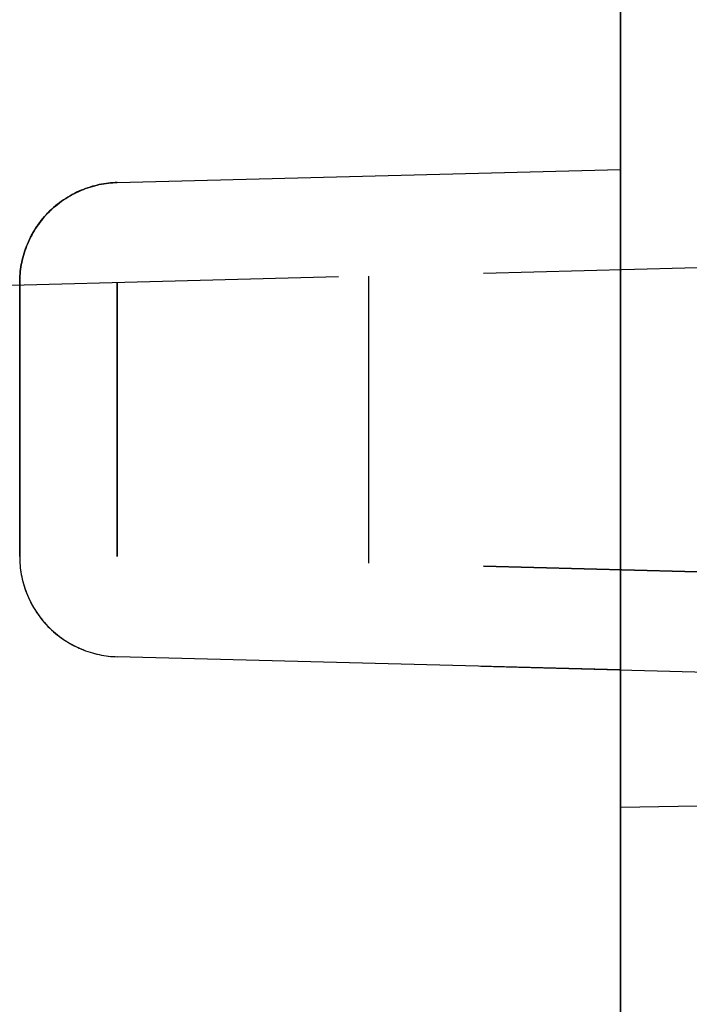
# Model space of a CAD drawing. Header units: millimetres. Extents: x -15 to 7, y 1 to 148.
# Tile 107 of 256: x -10.85 to -7.5, y 20.83 to 25.75. Entities that reach past the tile are written whole.
import ezdxf

# ---------------------------------------------------------------- set-up
doc = ezdxf.new("R2010")
doc.units = ezdxf.units.MM
doc.header["$MEASUREMENT"] = 0
doc.layers.add('Default', color=7, linetype='Continuous', true_color=0x000000)

msp = doc.modelspace()

# ---------------------------------------------------------------- linework, layer by layer
at = {"layer": 'Default', "color": 254, "true_color": 0xcad1ee}
for points in [[(-7.845, 139.9844), (-7.845, 12.8793)], [(-7.845, 8.202), (-7.845, 103.3467)], [(-7.845, 69.827), (-7.845, 8.2414)], [(-10.3581, 24.9351), (-7.845, 25.0009)], [(-10.845, 24.4352), (-10.8449, 24.4462), (-10.8445, 24.4572), (-10.8439, 24.4683), (-10.843, 24.4795), (-10.8419, 24.4908), (-10.8405, 24.5021), (-10.8388, 24.5135), (-10.8369, 24.5249), (-10.8347, 24.5364), (-10.8322, 24.5478), (-10.8294, 24.5593), (-10.8263, 24.5708), (-10.8229, 24.5823), (-10.8192, 24.5938), (-10.8152, 24.6052), (-10.8109, 24.6166), (-10.8064, 24.6279), (-10.8015, 24.6392), (-10.7963, 24.6504), (-10.7908, 24.6615), (-10.7851, 24.6726), (-10.779, 24.6835), (-10.7727, 24.6943), (-10.766, 24.7049), (-10.7591, 24.7154), (-10.7519, 24.7258), (-10.7444, 24.736), (-10.7367, 24.746), (-10.7287, 24.7558), (-10.7204, 24.7655), (-10.7119, 24.7749), (-10.7032, 24.7841), (-10.6942, 24.7931), (-10.685, 24.8019), (-10.6756, 24.8104), (-10.6659, 24.8186), (-10.6561, 24.8266), (-10.6461, 24.8344), (-10.636, 24.8418), (-10.6256, 24.849), (-10.6151, 24.856), (-10.6045, 24.8626), (-10.5938, 24.8689), (-10.5829, 24.875), (-10.5719, 24.8808), (-10.5609, 24.8862), (-10.5497, 24.8914), (-10.5385, 24.8963), (-10.5272, 24.9008), (-10.5159, 24.9051), (-10.5045, 24.9091), (-10.4931, 24.9128), (-10.4817, 24.9162), (-10.4703, 24.9193), (-10.4589, 24.9221), (-10.4475, 24.9246), (-10.4362, 24.9268), (-10.4249, 24.9288), (-10.4136, 24.9305), (-10.4023, 24.9319), (-10.3912, 24.9331), (-10.3801, 24.934), (-10.369, 24.9346), (-10.3581, 24.9351)], [(-10.3581, 24.9351), (-10.369, 24.9346), (-10.3801, 24.934), (-10.3912, 24.9331), (-10.4023, 24.9319), (-10.4136, 24.9305), (-10.4249, 24.9288), (-10.4362, 24.9268), (-10.4475, 24.9246), (-10.4589, 24.9221), (-10.4703, 24.9193), (-10.4817, 24.9162), (-10.4931, 24.9128), (-10.5045, 24.9091), (-10.5159, 24.9051), (-10.5272, 24.9008), (-10.5385, 24.8963), (-10.5497, 24.8914), (-10.5609, 24.8862), (-10.5719, 24.8808), (-10.5829, 24.875), (-10.5938, 24.8689), (-10.6045, 24.8626), (-10.6151, 24.856), (-10.6256, 24.849), (-10.636, 24.8418), (-10.6461, 24.8344), (-10.6561, 24.8266), (-10.6659, 24.8186), (-10.6756, 24.8104), (-10.685, 24.8019), (-10.6942, 24.7931), (-10.7032, 24.7841), (-10.7119, 24.7749), (-10.7204, 24.7655), (-10.7287, 24.7558), (-10.7367, 24.746), (-10.7444, 24.736), (-10.7519, 24.7258), (-10.7591, 24.7154), (-10.766, 24.7049), (-10.7727, 24.6943), (-10.779, 24.6835), (-10.7851, 24.6726), (-10.7908, 24.6615), (-10.7963, 24.6504), (-10.8015, 24.6392), (-10.8064, 24.6279), (-10.8109, 24.6166), (-10.8152, 24.6052), (-10.8192, 24.5938), (-10.8229, 24.5823), (-10.8263, 24.5708), (-10.8294, 24.5593), (-10.8322, 24.5478), (-10.8347, 24.5364), (-10.8369, 24.5249), (-10.8388, 24.5135), (-10.8405, 24.5021), (-10.8419, 24.4908), (-10.843, 24.4795), (-10.8439, 24.4683), (-10.8445, 24.4572), (-10.8449, 24.4462), (-10.845, 24.4352)], [(-10.845, 24.4352), (-10.8449, 24.4461), (-10.8445, 24.4571), (-10.8439, 24.4682), (-10.8431, 24.4793), (-10.8419, 24.4905), (-10.8405, 24.5018), (-10.8389, 24.5131), (-10.837, 24.5245), (-10.8348, 24.5359), (-10.8323, 24.5473), (-10.8295, 24.5588), (-10.8264, 24.5702), (-10.8231, 24.5817), (-10.8194, 24.5931), (-10.8155, 24.6045), (-10.8112, 24.6159), (-10.8067, 24.6272), (-10.8018, 24.6384), (-10.7967, 24.6496), (-10.7913, 24.6607), (-10.7855, 24.6717), (-10.7795, 24.6826), (-10.7732, 24.6934), (-10.7666, 24.7041), (-10.7597, 24.7146), (-10.7525, 24.725), (-10.7451, 24.7352), (-10.7373, 24.7452), (-10.7294, 24.755), (-10.7211, 24.7647), (-10.7126, 24.7741), (-10.7039, 24.7833), (-10.6949, 24.7923), (-10.6858, 24.8011), (-10.6764, 24.8097), (-10.6667, 24.8179), (-10.6569, 24.826), (-10.647, 24.8337), (-10.6368, 24.8413), (-10.6265, 24.8485), (-10.616, 24.8554), (-10.6053, 24.8621), (-10.5946, 24.8685), (-10.5837, 24.8746), (-10.5727, 24.8804), (-10.5616, 24.8859), (-10.5505, 24.8911), (-10.5392, 24.896), (-10.5279, 24.9006), (-10.5166, 24.9049), (-10.5052, 24.9089), (-10.4937, 24.9126), (-10.4823, 24.916), (-10.4708, 24.9191), (-10.4594, 24.922), (-10.448, 24.9245), (-10.4366, 24.9268), (-10.4252, 24.9288), (-10.4138, 24.9305), (-10.4026, 24.9319), (-10.3913, 24.9331), (-10.3802, 24.934), (-10.3691, 24.9346), (-10.3581, 24.9351)], [(-7.845, 24.501), (-7.845, 23.0007)], [(-7.845, 23.0007), (-7.845, 24.501)], [(-9.1015, 23.0336), (-9.1015, 24.4681)], [(-9.1015, 23.0336), (-9.1015, 24.4681)], [(-10.845, 24.4352), (-10.845, 23.0665)], [(-10.845, 23.0665), (-10.845, 24.4352)], [(-10.845, 24.4352), (-10.845, 23.0665)], [(-10.845, 24.4352), (-10.845, 23.0665)], [(-10.3581, 24.4352), (-10.3581, 23.0665)], [(-10.3581, 23.0665), (-10.3581, 24.4352)], [(-10.845, 23.0665), (-10.8449, 23.0555), (-10.8445, 23.0445), (-10.8439, 23.0334), (-10.843, 23.0222), (-10.8419, 23.0109), (-10.8405, 22.9996), (-10.8388, 22.9882), (-10.8369, 22.9768), (-10.8347, 22.9653), (-10.8322, 22.9539), (-10.8294, 22.9424), (-10.8263, 22.9309), (-10.8229, 22.9194), (-10.8192, 22.908), (-10.8152, 22.8965), (-10.8109, 22.8851), (-10.8064, 22.8738), (-10.8015, 22.8625), (-10.7963, 22.8513), (-10.7908, 22.8402), (-10.7851, 22.8292), (-10.779, 22.8182), (-10.7727, 22.8075), (-10.766, 22.7968), (-10.7591, 22.7863), (-10.7519, 22.7759), (-10.7444, 22.7657), (-10.7367, 22.7557), (-10.7287, 22.7459), (-10.7204, 22.7362), (-10.7119, 22.7268), (-10.7032, 22.7176), (-10.6942, 22.7086), (-10.685, 22.6999), (-10.6756, 22.6913), (-10.6659, 22.6831), (-10.6561, 22.6751), (-10.6461, 22.6673), (-10.636, 22.6599), (-10.6256, 22.6527), (-10.6151, 22.6458), (-10.6045, 22.6391), (-10.5938, 22.6328), (-10.5829, 22.6267), (-10.5719, 22.621), (-10.5609, 22.6155), (-10.5497, 22.6103), (-10.5385, 22.6055), (-10.5272, 22.6009), (-10.5159, 22.5966), (-10.5045, 22.5926), (-10.4931, 22.5889), (-10.4817, 22.5856), (-10.4703, 22.5825), (-10.4589, 22.5796), (-10.4475, 22.5771), (-10.4362, 22.5749), (-10.4249, 22.5729), (-10.4136, 22.5712), (-10.4023, 22.5698), (-10.3912, 22.5686), (-10.3801, 22.5677), (-10.369, 22.5671), (-10.3581, 22.5667)], [(-10.845, 23.0665), (-10.8449, 23.0555), (-10.8445, 23.0445), (-10.8439, 23.0334), (-10.843, 23.0222), (-10.8419, 23.0109), (-10.8405, 22.9996), (-10.8388, 22.9882), (-10.8369, 22.9768), (-10.8347, 22.9653), (-10.8322, 22.9539), (-10.8294, 22.9424), (-10.8263, 22.9309), (-10.8229, 22.9194), (-10.8192, 22.908), (-10.8152, 22.8965), (-10.8109, 22.8851), (-10.8064, 22.8738), (-10.8015, 22.8625), (-10.7963, 22.8513), (-10.7908, 22.8402), (-10.7851, 22.8292), (-10.779, 22.8182), (-10.7727, 22.8075), (-10.766, 22.7968), (-10.7591, 22.7863), (-10.7519, 22.7759), (-10.7444, 22.7657), (-10.7367, 22.7557), (-10.7287, 22.7459), (-10.7204, 22.7362), (-10.7119, 22.7268), (-10.7032, 22.7176), (-10.6942, 22.7086), (-10.685, 22.6999), (-10.6756, 22.6913), (-10.6659, 22.6831), (-10.6561, 22.6751), (-10.6461, 22.6673), (-10.636, 22.6599), (-10.6256, 22.6527), (-10.6151, 22.6458), (-10.6045, 22.6391), (-10.5938, 22.6328), (-10.5829, 22.6267), (-10.5719, 22.621), (-10.5609, 22.6155), (-10.5497, 22.6103), (-10.5385, 22.6055), (-10.5272, 22.6009), (-10.5159, 22.5966), (-10.5045, 22.5926), (-10.4931, 22.5889), (-10.4817, 22.5856), (-10.4703, 22.5825), (-10.4589, 22.5796), (-10.4475, 22.5771), (-10.4362, 22.5749), (-10.4249, 22.5729), (-10.4136, 22.5712), (-10.4023, 22.5698), (-10.3912, 22.5686), (-10.3801, 22.5677), (-10.369, 22.5671), (-10.3581, 22.5667)], [(-10.845, 23.0665), (-10.8449, 23.0556), (-10.8445, 23.0446), (-10.8439, 23.0336), (-10.8431, 23.0224), (-10.8419, 23.0112), (-10.8405, 22.9999), (-10.8389, 22.9886), (-10.837, 22.9772), (-10.8348, 22.9658), (-10.8323, 22.9544), (-10.8295, 22.9429), (-10.8264, 22.9315), (-10.8231, 22.92), (-10.8194, 22.9086), (-10.8155, 22.8972), (-10.8112, 22.8859), (-10.8067, 22.8745), (-10.8018, 22.8633), (-10.7967, 22.8521), (-10.7913, 22.841), (-10.7855, 22.83), (-10.7795, 22.8191), (-10.7732, 22.8083), (-10.7666, 22.7976), (-10.7597, 22.7871), (-10.7525, 22.7768), (-10.7451, 22.7666), (-10.7373, 22.7565), (-10.7294, 22.7467), (-10.7211, 22.737), (-10.7126, 22.7276), (-10.7039, 22.7184), (-10.6949, 22.7094), (-10.6858, 22.7006), (-10.6764, 22.6921), (-10.6667, 22.6838), (-10.6569, 22.6757), (-10.647, 22.668), (-10.6368, 22.6605), (-10.6265, 22.6532), (-10.616, 22.6463), (-10.6053, 22.6396), (-10.5946, 22.6332), (-10.5837, 22.6272), (-10.5727, 22.6214), (-10.5616, 22.6159), (-10.5505, 22.6107), (-10.5392, 22.6058), (-10.5279, 22.6012), (-10.5166, 22.5969), (-10.5052, 22.5928), (-10.4937, 22.5891), (-10.4823, 22.5857), (-10.4708, 22.5826), (-10.4594, 22.5798), (-10.448, 22.5772), (-10.4366, 22.5749), (-10.4252, 22.573), (-10.4138, 22.5713), (-10.4026, 22.5698), (-10.3913, 22.5686), (-10.3802, 22.5677), (-10.3691, 22.5671), (-10.3581, 22.5667)], [(-10.845, 23.0665), (-10.8449, 23.0556), (-10.8445, 23.0446), (-10.8439, 23.0336), (-10.8431, 23.0224), (-10.8419, 23.0112), (-10.8405, 22.9999), (-10.8389, 22.9886), (-10.837, 22.9772), (-10.8348, 22.9658), (-10.8323, 22.9544), (-10.8295, 22.9429), (-10.8264, 22.9315), (-10.8231, 22.92), (-10.8194, 22.9086), (-10.8155, 22.8972), (-10.8112, 22.8859), (-10.8067, 22.8745), (-10.8018, 22.8633), (-10.7967, 22.8521), (-10.7913, 22.841), (-10.7855, 22.83), (-10.7795, 22.8191), (-10.7732, 22.8083), (-10.7666, 22.7976), (-10.7597, 22.7871), (-10.7525, 22.7768), (-10.7451, 22.7666), (-10.7373, 22.7565), (-10.7294, 22.7467), (-10.7211, 22.737), (-10.7126, 22.7276), (-10.7039, 22.7184), (-10.6949, 22.7094), (-10.6858, 22.7006), (-10.6764, 22.6921), (-10.6667, 22.6838), (-10.6569, 22.6757), (-10.647, 22.668), (-10.6368, 22.6605), (-10.6265, 22.6532), (-10.616, 22.6463), (-10.6053, 22.6396), (-10.5946, 22.6332), (-10.5837, 22.6272), (-10.5727, 22.6214), (-10.5616, 22.6159), (-10.5505, 22.6107), (-10.5392, 22.6058), (-10.5279, 22.6012), (-10.5166, 22.5969), (-10.5052, 22.5928), (-10.4937, 22.5891), (-10.4823, 22.5857), (-10.4708, 22.5826), (-10.4594, 22.5798), (-10.448, 22.5772), (-10.4366, 22.5749), (-10.4252, 22.573), (-10.4138, 22.5713), (-10.4026, 22.5698), (-10.3913, 22.5686), (-10.3802, 22.5677), (-10.3691, 22.5671), (-10.3581, 22.5667)], [(-7.845, 22.5009), (-10.3581, 22.5667)], [(-5.645, 21.8517), (-7.845, 21.8133)]]:
    msp.add_lwpolyline(points, dxfattribs=at)
at = {"layer": 'Default', "color": 254, "true_color": 0xcad1ee, "extrusion": (1, 0, 0)}
for points in [[(24.7133, -40.0122), (24.7777, -40.0115), (24.8426, -40.0093), (24.908, -40.0056), (24.9739, -40.0004), (25.0402, -39.9937), (25.1068, -39.9854), (25.1738, -39.9754), (25.241, -39.9638), (25.3084, -39.9505), (25.376, -39.9355), (25.4436, -39.9187), (25.5113, -39.9002), (25.5789, -39.88), (25.6464, -39.858), (25.7137, -39.8342), (25.7808, -39.8086), (25.8475, -39.7812), (25.9139, -39.752), (25.9798, -39.721), (26.0452, -39.6882), (26.1101, -39.6536), (26.1742, -39.6173), (26.2376, -39.5793), (26.3002, -39.5395), (26.3619, -39.498), (26.4227, -39.4548), (26.4825, -39.41), (26.5412, -39.3636), (26.5987, -39.3156), (26.6551, -39.2661), (26.7101, -39.2152), (26.7639, -39.1628), (26.8163, -39.109), (26.8673, -39.0539), (26.9167, -38.9976), (26.9647, -38.94), (27.0111, -38.8814), (27.0559, -38.8216), (27.0991, -38.7608), (27.1406, -38.6991), (27.1804, -38.6365), (27.2184, -38.5731), (27.2548, -38.5089), (27.2893, -38.4441), (27.3221, -38.3787), (27.3531, -38.3128), (27.3823, -38.2464), (27.4097, -38.1797), (27.4353, -38.1126), (27.4591, -38.0452), (27.4811, -37.9777), (27.5013, -37.9101), (27.5198, -37.8425), (27.5366, -37.7748), (27.5516, -37.7073), (27.5649, -37.6399), (27.5765, -37.5727), (27.5865, -37.5057), (27.5948, -37.439), (27.6016, -37.3728), (27.6067, -37.3069), (27.6104, -37.2415), (27.6126, -37.1765), (27.6133, -37.1122), (27.6126, -37.0478), (27.6104, -36.9829), (27.6067, -36.9175), (27.6016, -36.8516), (27.5948, -36.7853), (27.5865, -36.7187), (27.5765, -36.6517), (27.5649, -36.5845), (27.5516, -36.5171), (27.5366, -36.4495), (27.5198, -36.3819), (27.5013, -36.3142), (27.4811, -36.2466), (27.4591, -36.1791), (27.4353, -36.1118), (27.4097, -36.0447), (27.3823, -35.9779), (27.3531, -35.9116), (27.3221, -35.8456), (27.2893, -35.7802), (27.2548, -35.7154), (27.2184, -35.6513), (27.1804, -35.5879), (27.1406, -35.5253), (27.0991, -35.4635), (27.0559, -35.4028), (27.0111, -35.343), (26.9647, -35.2843), (26.9167, -35.2268), (26.8673, -35.1704), (26.8163, -35.1153), (26.7639, -35.0616), (26.7101, -35.0092), (26.6551, -34.9582), (26.5987, -34.9087), (26.5412, -34.8608), (26.4825, -34.8143), (26.4227, -34.7695), (26.3619, -34.7264), (26.3002, -34.6849), (26.2376, -34.6451), (26.1742, -34.607), (26.1101, -34.5707), (26.0452, -34.5362), (25.9798, -34.5034), (25.9139, -34.4724), (25.8475, -34.4432), (25.7808, -34.4158), (25.7137, -34.3902), (25.6464, -34.3664), (25.5789, -34.3444), (25.5113, -34.3241), (25.4436, -34.3056), (25.376, -34.2889), (25.3084, -34.2739), (25.241, -34.2606), (25.1738, -34.249), (25.1068, -34.239), (25.0402, -34.2307), (24.9739, -34.2239), (24.908, -34.2187), (24.8426, -34.2151), (24.7777, -34.2129), (24.7133, -34.2122)], [(24.501, -69.7072), (24.5121, -69.7071), (24.5233, -69.7067), (24.5346, -69.7061), (24.546, -69.7052), (24.5574, -69.7041), (24.5689, -69.7026), (24.5804, -69.7009), (24.592, -69.6989), (24.6036, -69.6966), (24.6153, -69.694), (24.6269, -69.6911), (24.6386, -69.6879), (24.6502, -69.6845), (24.6619, -69.6807), (24.6735, -69.6766), (24.685, -69.6721), (24.6966, -69.6674), (24.708, -69.6624), (24.7194, -69.6571), (24.7306, -69.6514), (24.7418, -69.6454), (24.7529, -69.6392), (24.7638, -69.6326), (24.7746, -69.6258), (24.7852, -69.6186), (24.7957, -69.6112), (24.806, -69.6035), (24.8161, -69.5955), (24.826, -69.5872), (24.8357, -69.5787), (24.8452, -69.5699), (24.8545, -69.5609), (24.8635, -69.5516), (24.8723, -69.5421), (24.8808, -69.5324), (24.8891, -69.5225), (24.8971, -69.5124), (24.9048, -69.5021), (24.9122, -69.4916), (24.9194, -69.4809), (24.9263, -69.4702), (24.9328, -69.4592), (24.9391, -69.4482), (24.945, -69.437), (24.9507, -69.4257), (24.956, -69.4144), (24.961, -69.4029), (24.9658, -69.3914), (24.9702, -69.3799), (24.9743, -69.3683), (24.9781, -69.3566), (24.9816, -69.345), (24.9848, -69.3333), (24.9876, -69.3216), (24.9902, -69.31), (24.9925, -69.2984), (24.9945, -69.2868), (24.9962, -69.2753), (24.9977, -69.2638), (24.9988, -69.2523), (24.9997, -69.241), (25.0004, -69.2297), (25.0007, -69.2185), (25.0009, -69.2074)], [(25.0009, -69.2074), (25.0009, -54.5261)], [(24.9351, -69.1416), (24.9351, -54.5919)], [(24.968, -54.559), (24.968, -69.1745)], [(24.4352, -54.5919), (24.4352, -69.1416)], [(24.4352, -54.5919), (24.4352, -69.1416)], [(23.7509, -69.1416), (23.7509, -54.5919)], [(23.0665, -69.1416), (23.0665, -54.5919)], [(22.5667, -54.5919), (22.5667, -69.1416)], [(22.5338, -54.559), (22.5338, -69.1745)], [(22.5009, -54.5261), (22.5009, -69.2074)]]:
    msp.add_lwpolyline(points, dxfattribs=at)
at = {"layer": 'Default', "color": 254, "true_color": 0xcad1ee, "extrusion": (-0.026159, 0.999658, -0.000684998)}
msp.add_lwpolyline([(9.7023, -54.5746), (7.1883, -54.5088)], dxfattribs=at)
at = {"layer": 'Default', "color": 254, "true_color": 0xcad1ee, "extrusion": (-0.026159, 0.999658, 0.000684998)}
for points in [[(7.1883, -69.2247), (9.7023, -69.1588)], [(9.7023, -69.1588), (7.1883, -69.2247)]]:
    msp.add_lwpolyline(points, dxfattribs=at)
at = {"layer": 'Default', "color": 254, "true_color": 0xcad1ee, "extrusion": (1, -1.28673e-14, -1.28673e-14)}
msp.add_lwpolyline([(25.0009, -54.5261), (25.0007, -54.515), (25.0004, -54.5038), (24.9997, -54.4925), (24.9988, -54.4811), (24.9977, -54.4697), (24.9962, -54.4582), (24.9945, -54.4467), (24.9925, -54.4351), (24.9902, -54.4235), (24.9876, -54.4118), (24.9848, -54.4002), (24.9816, -54.3885), (24.9781, -54.3768), (24.9743, -54.3652), (24.9702, -54.3536), (24.9658, -54.342), (24.961, -54.3305), (24.956, -54.3191), (24.9507, -54.3077), (24.945, -54.2965), (24.9391, -54.2853), (24.9328, -54.2742), (24.9263, -54.2633), (24.9194, -54.2525), (24.9122, -54.2419), (24.9048, -54.2314), (24.8971, -54.2211), (24.8891, -54.211), (24.8808, -54.2011), (24.8723, -54.1914), (24.8635, -54.1819), (24.8545, -54.1726), (24.8452, -54.1636), (24.8357, -54.1548), (24.826, -54.1463), (24.8161, -54.138), (24.806, -54.13), (24.7957, -54.1223), (24.7852, -54.1148), (24.7746, -54.1077), (24.7638, -54.1008), (24.7529, -54.0943), (24.7418, -54.088), (24.7306, -54.0821), (24.7194, -54.0764), (24.708, -54.0711), (24.6966, -54.066), (24.685, -54.0613), (24.6735, -54.0569), (24.6619, -54.0528), (24.6502, -54.049), (24.6386, -54.0455), (24.6269, -54.0423), (24.6153, -54.0395), (24.6036, -54.0369), (24.592, -54.0346), (24.5804, -54.0326), (24.5689, -54.0309), (24.5574, -54.0294), (24.546, -54.0283), (24.5346, -54.0274), (24.5233, -54.0267), (24.5121, -54.0264), (24.501, -54.0262)], dxfattribs=at)
at = {"layer": 'Default', "color": 254, "true_color": 0xcad1ee, "extrusion": (0.999315, 0.026168, 0.026168)}
for points in [[(25.1977, -54.3193), (25.1975, -54.3082), (25.1972, -54.297), (25.1965, -54.2857), (25.1956, -54.2744), (25.1945, -54.263), (25.193, -54.2515), (25.1913, -54.2399), (25.1893, -54.2284), (25.187, -54.2167), (25.1844, -54.2051), (25.1815, -54.1934), (25.1784, -54.1818), (25.1749, -54.1701), (25.1711, -54.1585), (25.167, -54.1469), (25.1626, -54.1353), (25.1579, -54.1238), (25.1528, -54.1124), (25.1475, -54.101), (25.1418, -54.0897), (25.1359, -54.0786), (25.1296, -54.0675), (25.1231, -54.0566), (25.1162, -54.0458), (25.1091, -54.0352), (25.1016, -54.0247), (25.0939, -54.0144), (25.0859, -54.0043), (25.0777, -53.9943), (25.0691, -53.9846), (25.0604, -53.9751), (25.0513, -53.9659), (25.0421, -53.9568), (25.0326, -53.9481), (25.0229, -53.9395), (25.013, -53.9312), (25.0028, -53.9232), (24.9925, -53.9155), (24.9821, -53.9081), (24.9714, -53.9009), (24.9607, -53.8941), (24.9497, -53.8875), (24.9387, -53.8812), (24.9275, -53.8753), (24.9162, -53.8696), (24.9049, -53.8643), (24.8934, -53.8592), (24.8819, -53.8545), (24.8704, -53.8501), (24.8588, -53.846), (24.8472, -53.8422), (24.8355, -53.8387), (24.8238, -53.8355), (24.8122, -53.8326), (24.8006, -53.83), (24.7889, -53.8277), (24.7774, -53.8257), (24.7658, -53.824), (24.7543, -53.8225), (24.7429, -53.8214), (24.7315, -53.8205), (24.7203, -53.8198), (24.7091, -53.8194), (24.698, -53.8193)], [(25.1977, -54.3193), (25.1975, -54.3082), (25.1972, -54.297), (25.1965, -54.2857), (25.1956, -54.2744), (25.1945, -54.263), (25.193, -54.2515), (25.1913, -54.2399), (25.1893, -54.2284), (25.187, -54.2167), (25.1844, -54.2051), (25.1816, -54.1934), (25.1784, -54.1818), (25.1749, -54.1701), (25.1711, -54.1585), (25.167, -54.1469), (25.1626, -54.1353), (25.1579, -54.1238), (25.1528, -54.1124), (25.1475, -54.101), (25.1418, -54.0898), (25.1359, -54.0786), (25.1296, -54.0675), (25.1231, -54.0566), (25.1162, -54.0458), (25.1091, -54.0352), (25.1016, -54.0247), (25.0939, -54.0144), (25.0859, -54.0043), (25.0777, -53.9944), (25.0691, -53.9847), (25.0604, -53.9752), (25.0513, -53.9659), (25.0421, -53.9569), (25.0326, -53.9481), (25.0229, -53.9395), (25.013, -53.9313), (25.0029, -53.9233), (24.9926, -53.9155), (24.9821, -53.9081), (24.9715, -53.9009), (24.9607, -53.8941), (24.9498, -53.8875), (24.9387, -53.8812), (24.9275, -53.8753), (24.9163, -53.8696), (24.9049, -53.8643), (24.8935, -53.8592), (24.882, -53.8545), (24.8704, -53.8501), (24.8588, -53.846), (24.8472, -53.8422), (24.8355, -53.8387), (24.8239, -53.8355), (24.8122, -53.8326), (24.8006, -53.83), (24.7889, -53.8277), (24.7774, -53.8257), (24.7658, -53.824), (24.7543, -53.8225), (24.7429, -53.8214), (24.7316, -53.8205), (24.7203, -53.8198), (24.7091, -53.8194), (24.698, -53.8193)]]:
    msp.add_lwpolyline(points, dxfattribs=at)
at = {"layer": 'Default', "color": 254, "true_color": 0xcad1ee, "extrusion": (0.999315, 0.026168, -0.026168)}
for points in [[(24.698, -69.8718), (24.7091, -69.8717), (24.7203, -69.8713), (24.7315, -69.8706), (24.7429, -69.8697), (24.7543, -69.8686), (24.7658, -69.8671), (24.7774, -69.8654), (24.7889, -69.8634), (24.8006, -69.8611), (24.8122, -69.8585), (24.8238, -69.8556), (24.8355, -69.8524), (24.8472, -69.8489), (24.8588, -69.8451), (24.8704, -69.841), (24.8819, -69.8366), (24.8934, -69.8319), (24.9049, -69.8268), (24.9162, -69.8215), (24.9275, -69.8158), (24.9387, -69.8099), (24.9497, -69.8036), (24.9607, -69.797), (24.9714, -69.7902), (24.9821, -69.783), (24.9925, -69.7756), (25.0028, -69.7679), (25.013, -69.7599), (25.0229, -69.7516), (25.0326, -69.743), (25.0421, -69.7343), (25.0513, -69.7252), (25.0604, -69.716), (25.0691, -69.7065), (25.0777, -69.6968), (25.0859, -69.6868), (25.0939, -69.6767), (25.1016, -69.6664), (25.1091, -69.6559), (25.1162, -69.6453), (25.1231, -69.6345), (25.1296, -69.6236), (25.1359, -69.6125), (25.1418, -69.6014), (25.1475, -69.5901), (25.1528, -69.5787), (25.1579, -69.5673), (25.1626, -69.5558), (25.167, -69.5442), (25.1711, -69.5326), (25.1749, -69.521), (25.1784, -69.5093), (25.1815, -69.4977), (25.1844, -69.486), (25.187, -69.4744), (25.1893, -69.4627), (25.1913, -69.4512), (25.193, -69.4396), (25.1945, -69.4281), (25.1956, -69.4167), (25.1965, -69.4054), (25.1972, -69.3941), (25.1975, -69.3829), (25.1977, -69.3718)], [(24.698, -69.8718), (24.7091, -69.8717), (24.7203, -69.8713), (24.7316, -69.8706), (24.7429, -69.8697), (24.7543, -69.8686), (24.7658, -69.8671), (24.7774, -69.8654), (24.7889, -69.8634), (24.8006, -69.8611), (24.8122, -69.8585), (24.8239, -69.8556), (24.8355, -69.8524), (24.8472, -69.8489), (24.8588, -69.8451), (24.8704, -69.841), (24.882, -69.8366), (24.8935, -69.8319), (24.9049, -69.8268), (24.9163, -69.8215), (24.9275, -69.8158), (24.9387, -69.8099), (24.9498, -69.8036), (24.9607, -69.797), (24.9715, -69.7902), (24.9821, -69.783), (24.9926, -69.7756), (25.0029, -69.7678), (25.013, -69.7598), (25.0229, -69.7516), (25.0326, -69.743), (25.0421, -69.7342), (25.0513, -69.7252), (25.0604, -69.7159), (25.0691, -69.7064), (25.0777, -69.6967), (25.0859, -69.6868), (25.0939, -69.6767), (25.1016, -69.6664), (25.1091, -69.6559), (25.1162, -69.6453), (25.1231, -69.6345), (25.1296, -69.6236), (25.1359, -69.6125), (25.1418, -69.6013), (25.1475, -69.5901), (25.1528, -69.5787), (25.1579, -69.5673), (25.1626, -69.5558), (25.167, -69.5442), (25.1711, -69.5326), (25.1749, -69.521), (25.1784, -69.5093), (25.1816, -69.4977), (25.1844, -69.486), (25.187, -69.4744), (25.1893, -69.4627), (25.1913, -69.4512), (25.193, -69.4396), (25.1945, -69.4281), (25.1956, -69.4167), (25.1965, -69.4054), (25.1972, -69.3941), (25.1975, -69.3829), (25.1977, -69.3718)]]:
    msp.add_lwpolyline(points, dxfattribs=at)
at = {"layer": 'Default', "color": 254, "true_color": 0xcad1ee, "extrusion": (0, 1, 0)}
for points in [[(5.645, -39.9738), (7.845, -40.0122)], [(7.845, -34.2122), (5.645, -34.2506)], [(10.3581, -54.092), (10.369, -54.0924), (10.3801, -54.0931), (10.3912, -54.094), (10.4023, -54.0952), (10.4136, -54.0966), (10.4249, -54.0983), (10.4362, -54.1003), (10.4475, -54.1025), (10.4589, -54.105), (10.4703, -54.1078), (10.4817, -54.1109), (10.4931, -54.1143), (10.5045, -54.118), (10.5159, -54.122), (10.5272, -54.1263), (10.5385, -54.1308), (10.5497, -54.1357), (10.5609, -54.1409), (10.5719, -54.1463), (10.5829, -54.1521), (10.5938, -54.1582), (10.6045, -54.1645), (10.6151, -54.1711), (10.6256, -54.1781), (10.636, -54.1852), (10.6461, -54.1927), (10.6561, -54.2005), (10.6659, -54.2085), (10.6756, -54.2167), (10.685, -54.2252), (10.6942, -54.234), (10.7032, -54.243), (10.7119, -54.2522), (10.7204, -54.2616), (10.7287, -54.2713), (10.7367, -54.2811), (10.7444, -54.2911), (10.7519, -54.3013), (10.7591, -54.3117), (10.766, -54.3222), (10.7727, -54.3328), (10.779, -54.3436), (10.7851, -54.3545), (10.7908, -54.3656), (10.7963, -54.3767), (10.8015, -54.3879), (10.8064, -54.3992), (10.8109, -54.4105), (10.8152, -54.4219), (10.8192, -54.4333), (10.8229, -54.4448), (10.8263, -54.4563), (10.8294, -54.4678), (10.8322, -54.4793), (10.8347, -54.4907), (10.8369, -54.5022), (10.8388, -54.5136), (10.8405, -54.525), (10.8419, -54.5363), (10.843, -54.5476), (10.8439, -54.5588), (10.8445, -54.5699), (10.8449, -54.5809), (10.845, -54.5919)], [(10.3581, -69.6414), (10.369, -69.641), (10.3801, -69.6404), (10.3912, -69.6395), (10.4023, -69.6383), (10.4136, -69.6369), (10.4249, -69.6352), (10.4362, -69.6332), (10.4475, -69.631), (10.4589, -69.6284), (10.4703, -69.6256), (10.4817, -69.6225), (10.4931, -69.6191), (10.5045, -69.6155), (10.5159, -69.6115), (10.5272, -69.6072), (10.5385, -69.6026), (10.5497, -69.5978), (10.5609, -69.5926), (10.5719, -69.5871), (10.5829, -69.5814), (10.5938, -69.5753), (10.6045, -69.569), (10.6151, -69.5623), (10.6256, -69.5554), (10.636, -69.5482), (10.6461, -69.5408), (10.6561, -69.533), (10.6659, -69.525), (10.6756, -69.5167), (10.685, -69.5082), (10.6942, -69.4995), (10.7032, -69.4905), (10.7119, -69.4813), (10.7204, -69.4719), (10.7287, -69.4622), (10.7367, -69.4524), (10.7444, -69.4424), (10.7519, -69.4322), (10.7591, -69.4218), (10.766, -69.4113), (10.7727, -69.4006), (10.779, -69.3898), (10.7851, -69.3789), (10.7908, -69.3679), (10.7963, -69.3568), (10.8015, -69.3456), (10.8064, -69.3343), (10.8109, -69.323), (10.8152, -69.3116), (10.8192, -69.3001), (10.8229, -69.2887), (10.8263, -69.2772), (10.8294, -69.2657), (10.8322, -69.2542), (10.8347, -69.2427), (10.8369, -69.2313), (10.8388, -69.2199), (10.8405, -69.2085), (10.8419, -69.1972), (10.843, -69.1859), (10.8439, -69.1747), (10.8445, -69.1636), (10.8449, -69.1525), (10.845, -69.1416)], [(10.3581, -54.092), (7.845, -54.0262)], [(7.845, -69.7072), (10.3581, -69.6414)]]:
    msp.add_lwpolyline(points, dxfattribs=at)
at = {"layer": 'Default', "color": 254, "true_color": 0xcad1ee, "extrusion": (1, 1.58271e-16, -1.51396e-16)}
msp.add_lwpolyline([(24.7133, -40.0122), (24.6489, -40.0115), (24.584, -40.0093), (24.5186, -40.0056), (24.4527, -40.0004), (24.3864, -39.9937), (24.3198, -39.9854), (24.2528, -39.9754), (24.1856, -39.9638), (24.1182, -39.9505), (24.0506, -39.9355), (23.983, -39.9187), (23.9153, -39.9002), (23.8477, -39.88), (23.7802, -39.858), (23.7129, -39.8342), (23.6458, -39.8086), (23.5791, -39.7812), (23.5127, -39.752), (23.4467, -39.721), (23.3813, -39.6882), (23.3165, -39.6536), (23.2524, -39.6173), (23.189, -39.5793), (23.1264, -39.5395), (23.0647, -39.498), (23.0039, -39.4548), (22.9441, -39.41), (22.8854, -39.3636), (22.8279, -39.3156), (22.7715, -39.2661), (22.7164, -39.2152), (22.6627, -39.1628), (22.6103, -39.109), (22.5593, -39.0539), (22.5098, -38.9976), (22.4619, -38.94), (22.4155, -38.8814), (22.3707, -38.8216), (22.3275, -38.7608), (22.286, -38.6991), (22.2462, -38.6365), (22.2081, -38.5731), (22.1718, -38.5089), (22.1373, -38.4441), (22.1045, -38.3787), (22.0735, -38.3128), (22.0443, -38.2464), (22.0169, -38.1797), (21.9913, -38.1126), (21.9675, -38.0452), (21.9455, -37.9777), (21.9252, -37.9101), (21.9068, -37.8425), (21.89, -37.7748), (21.875, -37.7073), (21.8617, -37.6399), (21.8501, -37.5727), (21.8401, -37.5057), (21.8318, -37.439), (21.825, -37.3728), (21.8198, -37.3069), (21.8162, -37.2415), (21.814, -37.1765), (21.8133, -37.1122), (21.814, -37.0478), (21.8162, -36.9829), (21.8198, -36.9175), (21.825, -36.8516), (21.8318, -36.7853), (21.8401, -36.7187), (21.8501, -36.6517), (21.8617, -36.5845), (21.875, -36.5171), (21.89, -36.4495), (21.9068, -36.3819), (21.9252, -36.3142), (21.9455, -36.2466), (21.9675, -36.1791), (21.9913, -36.1118), (22.0169, -36.0447), (22.0443, -35.9779), (22.0735, -35.9116), (22.1045, -35.8456), (22.1373, -35.7802), (22.1718, -35.7154), (22.2081, -35.6513), (22.2462, -35.5879), (22.286, -35.5253), (22.3275, -35.4635), (22.3707, -35.4028), (22.4155, -35.343), (22.4619, -35.2843), (22.5098, -35.2268), (22.5593, -35.1704), (22.6103, -35.1153), (22.6627, -35.0616), (22.7164, -35.0092), (22.7715, -34.9582), (22.8279, -34.9087), (22.8854, -34.8608), (22.9441, -34.8143), (23.0039, -34.7695), (23.0647, -34.7264), (23.1264, -34.6849), (23.189, -34.6451), (23.2524, -34.607), (23.3165, -34.5707), (23.3813, -34.5362), (23.4467, -34.5034), (23.5127, -34.4724), (23.5791, -34.4432), (23.6458, -34.4158), (23.7129, -34.3902), (23.7802, -34.3664), (23.8477, -34.3444), (23.9153, -34.3241), (23.983, -34.3056), (24.0506, -34.2889), (24.1182, -34.2739), (24.1856, -34.2606), (24.2528, -34.249), (24.3198, -34.239), (24.3864, -34.2307), (24.4527, -34.2239), (24.5186, -34.2187), (24.584, -34.2151), (24.6489, -34.2129), (24.7133, -34.2122)], dxfattribs=at)
at = {"layer": 'Default', "color": 254, "true_color": 0xcad1ee, "extrusion": (-0.026159, -0.000684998, 0.999658)}
msp.add_lwpolyline([(-24.698, -8.6122), (-24.698, -11.1271)], dxfattribs=at)
at = {"layer": 'Default', "color": 254, "true_color": 0xcad1ee, "extrusion": (0.026159, 0.000684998, 0.999658)}
msp.add_lwpolyline([(24.698, 7.8892), (24.698, 5.3744)], dxfattribs=at)
at = {"layer": 'Default', "color": 254, "true_color": 0xcad1ee, "extrusion": (1.24951e-14, 1, -5.06435e-15)}
msp.add_lwpolyline([(10.845, -54.5919), (10.8449, -54.581), (10.8445, -54.57), (10.8439, -54.5589), (10.8431, -54.5478), (10.8419, -54.5366), (10.8405, -54.5253), (10.8389, -54.514), (10.837, -54.5026), (10.8348, -54.4912), (10.8323, -54.4798), (10.8295, -54.4683), (10.8264, -54.4569), (10.8231, -54.4454), (10.8194, -54.434), (10.8155, -54.4226), (10.8112, -54.4112), (10.8067, -54.3999), (10.8018, -54.3887), (10.7967, -54.3775), (10.7913, -54.3664), (10.7855, -54.3554), (10.7795, -54.3445), (10.7732, -54.3337), (10.7666, -54.323), (10.7597, -54.3125), (10.7525, -54.3021), (10.7451, -54.2919), (10.7373, -54.2819), (10.7294, -54.2721), (10.7211, -54.2624), (10.7126, -54.253), (10.7039, -54.2438), (10.6949, -54.2347), (10.6858, -54.226), (10.6764, -54.2174), (10.6667, -54.2091), (10.6569, -54.2011), (10.647, -54.1933), (10.6368, -54.1858), (10.6265, -54.1786), (10.616, -54.1717), (10.6053, -54.165), (10.5946, -54.1586), (10.5837, -54.1525), (10.5727, -54.1467), (10.5616, -54.1412), (10.5505, -54.136), (10.5392, -54.1311), (10.5279, -54.1265), (10.5166, -54.1222), (10.5052, -54.1182), (10.4937, -54.1145), (10.4823, -54.1111), (10.4708, -54.108), (10.4594, -54.1051), (10.448, -54.1026), (10.4366, -54.1003), (10.4252, -54.0983), (10.4138, -54.0966), (10.4026, -54.0952), (10.3913, -54.094), (10.3802, -54.0931), (10.3691, -54.0925), (10.3581, -54.092)], dxfattribs=at)
at = {"layer": 'Default', "color": 254, "true_color": 0xcad1ee, "extrusion": (1.08907e-14, 1, 2.48249e-14)}
msp.add_lwpolyline([(10.845, -69.1416), (10.8449, -69.1525), (10.8445, -69.1635), (10.8439, -69.1745), (10.8431, -69.1857), (10.8419, -69.1969), (10.8405, -69.2082), (10.8389, -69.2195), (10.837, -69.2309), (10.8348, -69.2423), (10.8323, -69.2537), (10.8295, -69.2652), (10.8264, -69.2766), (10.8231, -69.288), (10.8194, -69.2995), (10.8155, -69.3109), (10.8112, -69.3222), (10.8067, -69.3336), (10.8018, -69.3448), (10.7967, -69.356), (10.7913, -69.3671), (10.7855, -69.3781), (10.7795, -69.389), (10.7732, -69.3998), (10.7666, -69.4105), (10.7597, -69.421), (10.7525, -69.4313), (10.7451, -69.4415), (10.7373, -69.4516), (10.7294, -69.4614), (10.7211, -69.471), (10.7126, -69.4805), (10.7039, -69.4897), (10.6949, -69.4987), (10.6858, -69.5075), (10.6764, -69.516), (10.6667, -69.5243), (10.6569, -69.5324), (10.647, -69.5401), (10.6368, -69.5476), (10.6265, -69.5549), (10.616, -69.5618), (10.6053, -69.5685), (10.5946, -69.5749), (10.5837, -69.5809), (10.5727, -69.5867), (10.5616, -69.5922), (10.5505, -69.5974), (10.5392, -69.6023), (10.5279, -69.6069), (10.5166, -69.6112), (10.5052, -69.6153), (10.4937, -69.619), (10.4823, -69.6224), (10.4708, -69.6255), (10.4594, -69.6283), (10.448, -69.6309), (10.4366, -69.6331), (10.4252, -69.6351), (10.4138, -69.6368), (10.4026, -69.6383), (10.3913, -69.6394), (10.3802, -69.6404), (10.3691, -69.641), (10.3581, -69.6414)], dxfattribs=at)
at = {"layer": 'Default', "color": 254, "true_color": 0xcad1ee, "extrusion": (-1.79403e-14, 1, 1.74767e-14)}
msp.add_lwpolyline([(10.845, -54.5919), (10.8449, -54.5809), (10.8445, -54.5699), (10.8439, -54.5588), (10.843, -54.5476), (10.8419, -54.5363), (10.8405, -54.525), (10.8388, -54.5136), (10.8369, -54.5022), (10.8347, -54.4907), (10.8322, -54.4793), (10.8294, -54.4678), (10.8263, -54.4563), (10.8229, -54.4448), (10.8192, -54.4333), (10.8152, -54.4219), (10.8109, -54.4105), (10.8064, -54.3992), (10.8015, -54.3879), (10.7963, -54.3767), (10.7908, -54.3656), (10.7851, -54.3545), (10.779, -54.3436), (10.7727, -54.3328), (10.766, -54.3222), (10.7591, -54.3117), (10.7519, -54.3013), (10.7444, -54.2911), (10.7367, -54.2811), (10.7287, -54.2713), (10.7204, -54.2616), (10.7119, -54.2522), (10.7032, -54.243), (10.6942, -54.234), (10.685, -54.2252), (10.6756, -54.2167), (10.6659, -54.2085), (10.6561, -54.2005), (10.6461, -54.1927), (10.636, -54.1852), (10.6256, -54.1781), (10.6151, -54.1711), (10.6045, -54.1645), (10.5938, -54.1582), (10.5829, -54.1521), (10.5719, -54.1463), (10.5609, -54.1409), (10.5497, -54.1357), (10.5385, -54.1308), (10.5272, -54.1263), (10.5159, -54.122), (10.5045, -54.118), (10.4931, -54.1143), (10.4817, -54.1109), (10.4703, -54.1078), (10.4589, -54.105), (10.4475, -54.1025), (10.4362, -54.1003), (10.4249, -54.0983), (10.4136, -54.0966), (10.4023, -54.0952), (10.3912, -54.094), (10.3801, -54.0931), (10.369, -54.0924), (10.3581, -54.092)], dxfattribs=at)
at = {"layer": 'Default', "color": 254, "true_color": 0xcad1ee, "extrusion": (1.79403e-14, 1, 1.74767e-14)}
msp.add_lwpolyline([(10.845, -69.1416), (10.8449, -69.1525), (10.8445, -69.1636), (10.8439, -69.1747), (10.843, -69.1859), (10.8419, -69.1972), (10.8405, -69.2085), (10.8388, -69.2199), (10.8369, -69.2313), (10.8347, -69.2427), (10.8322, -69.2542), (10.8294, -69.2657), (10.8263, -69.2772), (10.8229, -69.2887), (10.8192, -69.3001), (10.8152, -69.3116), (10.8109, -69.323), (10.8064, -69.3343), (10.8015, -69.3456), (10.7963, -69.3568), (10.7908, -69.3679), (10.7851, -69.3789), (10.779, -69.3898), (10.7727, -69.4006), (10.766, -69.4113), (10.7591, -69.4218), (10.7519, -69.4322), (10.7444, -69.4424), (10.7367, -69.4524), (10.7287, -69.4622), (10.7204, -69.4719), (10.7119, -69.4813), (10.7032, -69.4905), (10.6942, -69.4995), (10.685, -69.5082), (10.6756, -69.5167), (10.6659, -69.525), (10.6561, -69.533), (10.6461, -69.5408), (10.636, -69.5482), (10.6256, -69.5554), (10.6151, -69.5623), (10.6045, -69.569), (10.5938, -69.5753), (10.5829, -69.5814), (10.5719, -69.5871), (10.5609, -69.5926), (10.5497, -69.5978), (10.5385, -69.6026), (10.5272, -69.6072), (10.5159, -69.6115), (10.5045, -69.6155), (10.4931, -69.6191), (10.4817, -69.6225), (10.4703, -69.6256), (10.4589, -69.6284), (10.4475, -69.631), (10.4362, -69.6332), (10.4249, -69.6352), (10.4136, -69.6369), (10.4023, -69.6383), (10.3912, -69.6395), (10.3801, -69.6404), (10.369, -69.641), (10.3581, -69.6414)], dxfattribs=at)
at = {"layer": 'Default', "color": 254, "true_color": 0xcad1ee, "extrusion": (0.999315, -0.026168, 0.026168)}
for points in [[(22.7874, -53.7868), (22.7764, -53.7869), (22.7652, -53.7873), (22.7539, -53.7879), (22.7425, -53.7888), (22.7311, -53.79), (22.7196, -53.7914), (22.7081, -53.7932), (22.6965, -53.7952), (22.6849, -53.7975), (22.6732, -53.8001), (22.6616, -53.803), (22.6499, -53.8061), (22.6383, -53.8096), (22.6267, -53.8134), (22.6151, -53.8175), (22.6035, -53.822), (22.592, -53.8267), (22.5806, -53.8317), (22.5692, -53.8371), (22.5579, -53.8427), (22.5468, -53.8487), (22.5357, -53.855), (22.5248, -53.8615), (22.514, -53.8684), (22.5034, -53.8755), (22.4929, -53.883), (22.4826, -53.8907), (22.4725, -53.8987), (22.4626, -53.907), (22.4529, -53.9155), (22.4434, -53.9243), (22.4341, -53.9333), (22.4251, -53.9426), (22.4163, -53.9521), (22.4078, -53.9618), (22.3995, -53.9717), (22.3915, -53.9818), (22.3838, -53.9921), (22.3764, -54.0026), (22.3692, -54.0133), (22.3624, -54.024), (22.3558, -54.035), (22.3496, -54.046), (22.3436, -54.0572), (22.338, -54.0685), (22.3326, -54.0798), (22.3276, -54.0913), (22.3229, -54.1028), (22.3185, -54.1143), (22.3144, -54.1259), (22.3106, -54.1376), (22.3071, -54.1492), (22.3039, -54.1609), (22.301, -54.1726), (22.2984, -54.1842), (22.2961, -54.1958), (22.2941, -54.2074), (22.2924, -54.2189), (22.291, -54.2304), (22.2898, -54.2419), (22.2889, -54.2532), (22.2883, -54.2645), (22.2879, -54.2757), (22.2878, -54.2868)], [(22.7874, -53.7868), (22.7764, -53.7869), (22.7652, -53.7873), (22.7539, -53.7879), (22.7425, -53.7888), (22.7311, -53.79), (22.7196, -53.7914), (22.7081, -53.7932), (22.6965, -53.7952), (22.6849, -53.7975), (22.6732, -53.8001), (22.6616, -53.803), (22.6499, -53.8061), (22.6383, -53.8096), (22.6266, -53.8134), (22.615, -53.8176), (22.6035, -53.822), (22.592, -53.8267), (22.5805, -53.8317), (22.5692, -53.8371), (22.5579, -53.8427), (22.5467, -53.8487), (22.5357, -53.855), (22.5248, -53.8615), (22.514, -53.8684), (22.5033, -53.8756), (22.4929, -53.883), (22.4826, -53.8907), (22.4725, -53.8987), (22.4626, -53.907), (22.4528, -53.9155), (22.4434, -53.9243), (22.4341, -53.9334), (22.4251, -53.9426), (22.4163, -53.9521), (22.4078, -53.9618), (22.3995, -53.9717), (22.3915, -53.9819), (22.3838, -53.9922), (22.3764, -54.0026), (22.3692, -54.0133), (22.3624, -54.0241), (22.3558, -54.035), (22.3495, -54.0461), (22.3436, -54.0572), (22.3379, -54.0685), (22.3326, -54.0799), (22.3276, -54.0913), (22.3229, -54.1028), (22.3185, -54.1144), (22.3144, -54.126), (22.3106, -54.1376), (22.3071, -54.1493), (22.3039, -54.1609), (22.301, -54.1726), (22.2984, -54.1842), (22.2961, -54.1958), (22.2941, -54.2074), (22.2924, -54.2189), (22.291, -54.2304), (22.2898, -54.2419), (22.2889, -54.2532), (22.2883, -54.2645), (22.2879, -54.2757), (22.2878, -54.2868)]]:
    msp.add_lwpolyline(points, dxfattribs=at)
at = {"layer": 'Default', "color": 254, "true_color": 0xcad1ee, "extrusion": (0.999315, -0.026168, -0.026168)}
for points in [[(22.2878, -69.4043), (22.2879, -69.4154), (22.2883, -69.4266), (22.2889, -69.4379), (22.2898, -69.4492), (22.291, -69.4607), (22.2924, -69.4722), (22.2941, -69.4837), (22.2961, -69.4953), (22.2984, -69.5069), (22.301, -69.5185), (22.3039, -69.5302), (22.3071, -69.5419), (22.3106, -69.5535), (22.3144, -69.5652), (22.3185, -69.5768), (22.3229, -69.5883), (22.3276, -69.5998), (22.3326, -69.6113), (22.338, -69.6226), (22.3436, -69.6339), (22.3496, -69.6451), (22.3558, -69.6561), (22.3624, -69.6671), (22.3692, -69.6778), (22.3764, -69.6885), (22.3838, -69.699), (22.3915, -69.7093), (22.3995, -69.7194), (22.4078, -69.7293), (22.4163, -69.739), (22.4251, -69.7485), (22.4341, -69.7578), (22.4434, -69.7668), (22.4529, -69.7756), (22.4626, -69.7841), (22.4725, -69.7924), (22.4826, -69.8004), (22.4929, -69.8081), (22.5034, -69.8156), (22.514, -69.8227), (22.5248, -69.8296), (22.5357, -69.8361), (22.5468, -69.8424), (22.5579, -69.8484), (22.5692, -69.854), (22.5806, -69.8594), (22.592, -69.8644), (22.6035, -69.8691), (22.6151, -69.8736), (22.6267, -69.8777), (22.6383, -69.8815), (22.6499, -69.885), (22.6616, -69.8882), (22.6732, -69.891), (22.6849, -69.8936), (22.6965, -69.8959), (22.7081, -69.8979), (22.7196, -69.8997), (22.7311, -69.9011), (22.7425, -69.9023), (22.7539, -69.9032), (22.7652, -69.9038), (22.7764, -69.9042), (22.7874, -69.9043)], [(22.2878, -69.4043), (22.2879, -69.4154), (22.2883, -69.4266), (22.2889, -69.4379), (22.2898, -69.4493), (22.291, -69.4607), (22.2924, -69.4722), (22.2941, -69.4837), (22.2961, -69.4953), (22.2984, -69.5069), (22.301, -69.5186), (22.3039, -69.5302), (22.3071, -69.5419), (22.3106, -69.5535), (22.3144, -69.5652), (22.3185, -69.5768), (22.3229, -69.5883), (22.3276, -69.5998), (22.3326, -69.6113), (22.338, -69.6226), (22.3436, -69.6339), (22.3496, -69.6451), (22.3558, -69.6561), (22.3624, -69.6671), (22.3692, -69.6779), (22.3764, -69.6885), (22.3838, -69.699), (22.3915, -69.7093), (22.3995, -69.7194), (22.4078, -69.7293), (22.4163, -69.739), (22.4251, -69.7485), (22.4341, -69.7578), (22.4434, -69.7668), (22.4529, -69.7756), (22.4626, -69.7841), (22.4725, -69.7924), (22.4826, -69.8004), (22.4929, -69.8081), (22.5034, -69.8156), (22.514, -69.8227), (22.5248, -69.8296), (22.5357, -69.8362), (22.5468, -69.8424), (22.5579, -69.8484), (22.5692, -69.854), (22.5806, -69.8594), (22.592, -69.8644), (22.6035, -69.8691), (22.6151, -69.8736), (22.6267, -69.8777), (22.6383, -69.8815), (22.6499, -69.885), (22.6616, -69.8882), (22.6733, -69.891), (22.6849, -69.8936), (22.6965, -69.8959), (22.7081, -69.8979), (22.7196, -69.8997), (22.7311, -69.9011), (22.7425, -69.9023), (22.7539, -69.9032), (22.7652, -69.9038), (22.7764, -69.9042), (22.7874, -69.9043)]]:
    msp.add_lwpolyline(points, dxfattribs=at)
at = {"layer": 'Default', "color": 254, "true_color": 0xcad1ee, "extrusion": (0.026159, 0.999658, 0.000684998)}
for points in [[(10.9579, -54.1076), (8.444, -54.0418)], [(8.4309, -54.5413), (10.9449, -54.6071)], [(10.9449, -54.6071), (8.4309, -54.5413)]]:
    msp.add_lwpolyline(points, dxfattribs=at)
at = {"layer": 'Default', "color": 254, "true_color": 0xcad1ee, "extrusion": (0.026159, -0.000684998, 0.999658)}
for points in [[(22.7874, 6.6174), (22.7874, 9.1322)], [(22.7874, 9.1322), (22.7874, 6.6174)], [(22.2878, 9.1322), (22.2878, 6.6174)]]:
    msp.add_lwpolyline(points, dxfattribs=at)
at = {"layer": 'Default', "color": 254, "true_color": 0xcad1ee, "extrusion": (1, 1.28673e-14, -1.28673e-14)}
msp.add_lwpolyline([(23.0007, -54.0262), (22.9896, -54.0264), (22.9784, -54.0267), (22.9671, -54.0274), (22.9558, -54.0283), (22.9443, -54.0294), (22.9328, -54.0309), (22.9213, -54.0326), (22.9097, -54.0346), (22.8981, -54.0369), (22.8864, -54.0395), (22.8748, -54.0423), (22.8631, -54.0455), (22.8515, -54.049), (22.8398, -54.0528), (22.8282, -54.0569), (22.8167, -54.0613), (22.8052, -54.066), (22.7937, -54.0711), (22.7824, -54.0764), (22.7711, -54.0821), (22.7599, -54.088), (22.7489, -54.0943), (22.7379, -54.1008), (22.7271, -54.1077), (22.7165, -54.1148), (22.706, -54.1223), (22.6957, -54.13), (22.6856, -54.138), (22.6757, -54.1463), (22.666, -54.1548), (22.6565, -54.1636), (22.6472, -54.1726), (22.6382, -54.1819), (22.6294, -54.1914), (22.6209, -54.2011), (22.6126, -54.211), (22.6046, -54.2211), (22.5969, -54.2314), (22.5895, -54.2419), (22.5823, -54.2525), (22.5755, -54.2633), (22.5689, -54.2742), (22.5626, -54.2853), (22.5567, -54.2965), (22.551, -54.3077), (22.5457, -54.3191), (22.5407, -54.3305), (22.5359, -54.342), (22.5315, -54.3536), (22.5274, -54.3652), (22.5236, -54.3768), (22.5202, -54.3885), (22.517, -54.4002), (22.5141, -54.4118), (22.5115, -54.4235), (22.5092, -54.4351), (22.5072, -54.4467), (22.5055, -54.4582), (22.504, -54.4697), (22.5029, -54.4811), (22.502, -54.4925), (22.5014, -54.5038), (22.501, -54.515), (22.5009, -54.5261)], dxfattribs=at)
at = {"layer": 'Default', "color": 254, "true_color": 0xcad1ee, "extrusion": (1, 4.28911e-15, 4.28911e-15)}
msp.add_lwpolyline([(22.5009, -69.2074), (22.501, -69.2185), (22.5014, -69.2297), (22.502, -69.241), (22.5029, -69.2523), (22.504, -69.2638), (22.5055, -69.2753), (22.5072, -69.2868), (22.5092, -69.2984), (22.5115, -69.31), (22.5141, -69.3216), (22.517, -69.3333), (22.5202, -69.345), (22.5236, -69.3566), (22.5274, -69.3683), (22.5315, -69.3799), (22.5359, -69.3914), (22.5407, -69.4029), (22.5457, -69.4144), (22.551, -69.4257), (22.5567, -69.437), (22.5626, -69.4482), (22.5689, -69.4592), (22.5755, -69.4702), (22.5823, -69.4809), (22.5895, -69.4916), (22.5969, -69.5021), (22.6046, -69.5124), (22.6126, -69.5225), (22.6209, -69.5324), (22.6294, -69.5421), (22.6382, -69.5516), (22.6472, -69.5609), (22.6565, -69.5699), (22.666, -69.5787), (22.6757, -69.5872), (22.6856, -69.5955), (22.6957, -69.6035), (22.706, -69.6112), (22.7165, -69.6186), (22.7271, -69.6258), (22.7379, -69.6326), (22.7489, -69.6392), (22.7599, -69.6454), (22.7711, -69.6514), (22.7824, -69.6571), (22.7937, -69.6624), (22.8052, -69.6674), (22.8167, -69.6721), (22.8282, -69.6766), (22.8398, -69.6807), (22.8515, -69.6845), (22.8631, -69.6879), (22.8748, -69.6911), (22.8864, -69.694), (22.8981, -69.6966), (22.9097, -69.6989), (22.9213, -69.7009), (22.9328, -69.7026), (22.9443, -69.7041), (22.9558, -69.7052), (22.9671, -69.7061), (22.9784, -69.7067), (22.9896, -69.7071), (23.0007, -69.7072)], dxfattribs=at)

doc.saveas('drawing.dxf')
